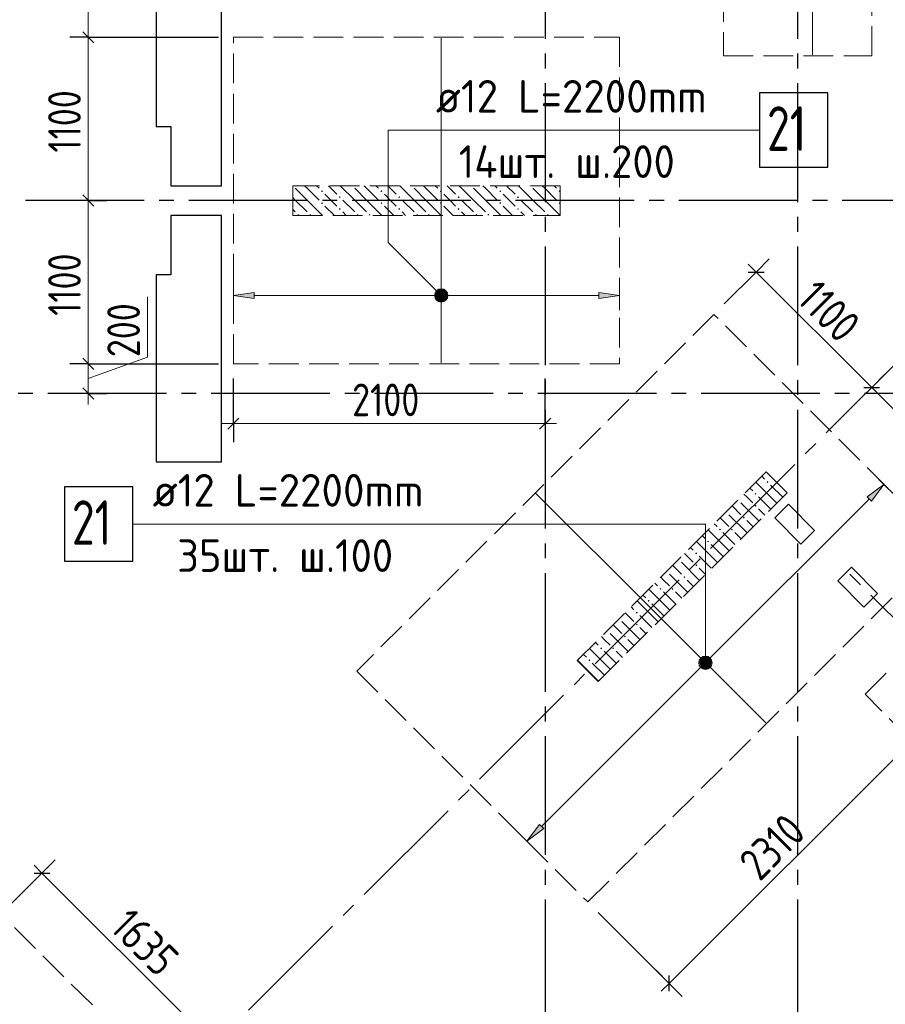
# Model space of a CAD drawing. Header units: millimetres. Extents: x 0 to 43617, y 0 to 59400.
# Tile 5 of 29: x 11085 to 16914, y 20414 to 27049. Entities that reach past the tile are written whole.
import ezdxf

# ---------------------------------------------------------------- set-up
doc = ezdxf.new("R2010")
doc.units = ezdxf.units.MM
doc.linetypes.add('______2', pattern=[270, 200, -70])
doc.linetypes.add('______5', pattern=[1100, 800, -100, 100, -100])
for name, color, linetype, lineweight in [('Standard', 7, 'Continuous', 25), ('ДОП Верх по Х', 7, 'Continuous', 25), ('ЖБ Пилон', 180, 'Continuous', 25), ('Оси', 40, '______5', 18), ('Позиционная метка номер позиции', 7, 'Continuous', 13), ('Примечания', 7, 'Continuous', 25)]:
    doc.layers.add(name, color=color, linetype=linetype, lineweight=lineweight)
doc.layers.add('ЖБ Перекрытие верхний уровень', color=7, linetype='Continuous', lineweight=25, true_color=0xe0e0ff)
doc.styles.add('GOST 2.304-81', font='txt')
doc.styles.add('ISOCPEUR', font='txt')

msp = doc.modelspace()

# ---------------------------------------------------------------- hatches: boundary and pattern name
at = {"layer": 'ДОП Верх по Х', "linetype": 'Continuous', "lineweight": 13, "transparency": 33554687}
for points in [[(13891.7, 25209.3), (13905.2, 25158.3), (13905.2, 25222.8)], [(13905.2, 25222.8), (13924, 25153), (13924, 25228)], [(13905.2, 25222.8), (13905.2, 25158.3), (13924, 25153)], [(13924, 25228), (13924, 25153), (13942.7, 25158.3)], [(13924, 25228), (13942.7, 25158.3), (13942.7, 25222.8)], [(13942.7, 25222.8), (13942.7, 25158.3), (13956.2, 25171.8)], [(13942.7, 25222.8), (13956.2, 25171.8), (13956.2, 25209.3)], [(13891.7, 25171.8), (13891.7, 25209.3), (13886.5, 25190.5)], [(13891.7, 25209.3), (13891.7, 25171.8), (13905.2, 25158.3)], [(13956.2, 25209.3), (13956.2, 25171.8), (13961.5, 25190.5)], [(14984, 25170.5), (15124, 25190.5), (14984, 25210.5)], [(16820.4, 23804.1), (16905.3, 23917.2), (16792.2, 23832.4)], [(15667.1, 22724.7), (15729.7, 22688.6), (15676.7, 22741.6)], [(15667.1, 22705.6), (15712.8, 22679.1), (15667.1, 22724.7)], [(15667.1, 22724.7), (15712.8, 22679.1), (15729.7, 22688.6)], [(15693.7, 22679.1), (15667.1, 22705.6), (15676.7, 22688.6)], [(15667.1, 22705.6), (15693.7, 22679.1), (15712.8, 22679.1)], [(15676.7, 22741.6), (15739.3, 22705.6), (15693.7, 22751.2)], [(15676.7, 22741.6), (15729.7, 22688.6), (15739.3, 22705.6)], [(15693.7, 22751.2), (15739.3, 22705.6), (15739.3, 22724.7)], [(15693.7, 22751.2), (15739.3, 22724.7), (15712.8, 22751.2)], [(15712.8, 22751.2), (15739.3, 22724.7), (15729.7, 22741.6)]]:
    msp.add_hatch(color=7, dxfattribs=at).paths.add_polyline_path(points)
for points in [[(12664, 25170.5), (12524, 25190.5), (12664, 25210.5)], [(14614.3, 21597.9), (14501.1, 21513), (14586, 21626.2)]]:
    msp.add_hatch(color=7, dxfattribs=at).paths.add_polyline_path(points, flags=16)
at = {"layer": 'ЖБ Пилон', "linetype": 'Continuous', "lineweight": 18, "transparency": 33554687}
for points in [[(12924.3, 25930), (12924, 25929.7), (12924, 25930)], [(13114.5, 25893.1), (13121, 25899.6), (13127.5, 25893.1), (13121, 25886.6)], [(13324.3, 25930), (13321, 25926.6), (13317.6, 25930)], [(13514.5, 25893.1), (13521, 25899.6), (13527.5, 25893.1), (13521, 25886.6)], [(13724.3, 25930), (13721, 25926.6), (13717.6, 25930)], [(13914.5, 25893.1), (13921, 25899.6), (13927.5, 25893.1), (13921, 25886.6)], [(14124.3, 25930), (14121, 25926.6), (14117.6, 25930)], [(14314.5, 25893.1), (14321, 25899.6), (14327.5, 25893.1), (14321, 25886.6)], [(14524.3, 25930), (14521, 25926.6), (14517.6, 25930)], [(14714.5, 25893.1), (14721, 25899.6), (14724, 25896.6), (14724, 25889.7), (14721, 25886.6)], [(13114.5, 25813.1), (13121, 25819.6), (13127.5, 25813.1), (13121, 25806.6)], [(13234.5, 25853.1), (13241, 25859.6), (13247.4, 25853.1), (13241, 25846.6)], [(13514.5, 25813.1), (13521, 25819.6), (13527.5, 25813.1), (13521, 25806.6)], [(13634.5, 25853.1), (13641, 25859.6), (13647.4, 25853.1), (13641, 25846.6)], [(13914.5, 25813.1), (13921, 25819.6), (13927.5, 25813.1), (13921, 25806.6)], [(14034.5, 25853.1), (14041, 25859.6), (14047.4, 25853.1), (14041, 25846.6)], [(14314.5, 25813.1), (14321, 25819.6), (14327.5, 25813.1), (14321, 25806.6)], [(14434.5, 25853.1), (14441, 25859.6), (14447.4, 25853.1), (14441, 25846.6)], [(14714.5, 25813.1), (14721, 25819.6), (14724, 25816.6), (14724, 25809.7), (14721, 25806.6)], [(13234.5, 25773.1), (13241, 25779.6), (13247.4, 25773.1), (13241, 25766.6)], [(13634.5, 25773.1), (13641, 25779.6), (13647.4, 25773.1), (13641, 25766.6)], [(14034.5, 25773.1), (14041, 25779.6), (14047.4, 25773.1), (14041, 25766.6)], [(14434.5, 25773.1), (14441, 25779.6), (14447.4, 25773.1), (14441, 25766.6)], [(12954.4, 25733.1), (12960.9, 25739.6), (12967.4, 25733.1), (12964.3, 25730), (12957.6, 25730)], [(13034.5, 25733.1), (13041, 25739.6), (13047.4, 25733.1), (13044.3, 25730), (13037.6, 25730)], [(13354.4, 25733.1), (13360.9, 25739.6), (13367.4, 25733.1), (13364.3, 25730), (13357.6, 25730)], [(13434.5, 25733.1), (13441, 25739.6), (13447.4, 25733.1), (13444.3, 25730), (13437.6, 25730)], [(13754.4, 25733.1), (13760.9, 25739.6), (13767.4, 25733.1), (13764.3, 25730), (13757.6, 25730)], [(13834.5, 25733.1), (13841, 25739.6), (13847.4, 25733.1), (13844.3, 25730), (13837.6, 25730)], [(14154.4, 25733.1), (14160.9, 25739.6), (14167.4, 25733.1), (14164.3, 25730), (14157.6, 25730)], [(14234.5, 25733.1), (14241, 25739.6), (14247.4, 25733.1), (14244.3, 25730), (14237.6, 25730)], [(14554.4, 25733.1), (14560.9, 25739.6), (14567.4, 25733.1), (14564.3, 25730), (14557.6, 25730)], [(14634.5, 25733.1), (14641, 25739.6), (14647.4, 25733.1), (14644.3, 25730), (14637.6, 25730)], [(16114.5, 23933.1), (16121, 23939.6), (16127.5, 23933.1), (16121, 23926.6)], [(16034.5, 23853.1), (16040.9, 23859.6), (16047.4, 23853.1), (16040.9, 23846.6)], [(15925.5, 23815), (15927.5, 23813.1), (15921, 23806.6), (15919, 23808.5)], [(16034.5, 23773.1), (16040.9, 23779.6), (16047.4, 23773.1), (16040.9, 23766.6)], [(15845.5, 23735), (15847.4, 23733.1), (15840.9, 23726.6), (15839, 23728.5)], [(15954.4, 23693.1), (15960.9, 23699.6), (15967.4, 23693.1), (15960.9, 23686.6)], [(15794.5, 23613.1), (15801, 23619.6), (15807.5, 23613.1), (15801, 23606.6)], [(15874.5, 23613.1), (15881, 23619.6), (15887.5, 23613.1), (15881, 23606.6)], [(15714.5, 23533.1), (15721, 23539.6), (15727.5, 23533.1), (15721, 23526.6)], [(15634.5, 23453.1), (15640.9, 23459.6), (15647.4, 23453.1), (15640.9, 23446.6)], [(15525.5, 23415), (15527.5, 23413.1), (15521, 23406.6), (15519, 23408.5)], [(15634.5, 23373.1), (15640.9, 23379.6), (15647.4, 23373.1), (15640.9, 23366.6)], [(15445.5, 23335), (15447.4, 23333.1), (15440.9, 23326.6), (15439, 23328.5)], [(15554.4, 23293.1), (15560.9, 23299.6), (15567.4, 23293.1), (15560.9, 23286.6)], [(15394.5, 23213.1), (15401, 23219.6), (15407.5, 23213.1), (15401, 23206.6)], [(15474.5, 23213.1), (15481, 23219.6), (15487.5, 23213.1), (15481, 23206.6)], [(15314.5, 23133.1), (15321, 23139.6), (15327.5, 23133.1), (15321, 23126.6)], [(15234.5, 23053.1), (15240.9, 23059.6), (15247.4, 23053.1), (15240.9, 23046.6)], [(15125.5, 23015), (15127.5, 23013.1), (15121, 23006.6), (15119, 23008.5)], [(15234.5, 22973.1), (15240.9, 22979.6), (15247.4, 22973.1), (15240.9, 22966.6)], [(15045.5, 22935), (15047.4, 22933.1), (15040.9, 22926.6), (15039, 22928.5)], [(15154.4, 22893.1), (15160.9, 22899.6), (15167.4, 22893.1), (15160.9, 22886.6)], [(14994.5, 22813.1), (15001, 22819.6), (15007.5, 22813.1), (15001, 22806.6)], [(15074.5, 22813.1), (15081, 22819.6), (15087.5, 22813.1), (15081, 22806.6)], [(14914.5, 22733.1), (14921, 22739.6), (14927.5, 22733.1), (14921, 22726.6)]]:
    msp.add_hatch(color=7, dxfattribs=at).paths.add_polyline_path(points, flags=16)
at = {"layer": 'Позиционная метка номер позиции', "linetype": 'Continuous', "lineweight": 13, "transparency": 33554687}
for points in [[(13892.2, 25158.7), (13935.4, 25233.8), (13880.7, 25179.1)], [(13880.7, 25179.1), (13935.4, 25233.8), (13912.5, 25233.8)], [(13880.7, 25179.1), (13912.5, 25233.8), (13880.7, 25202)], [(13880.7, 25202), (13912.5, 25233.8), (13892.2, 25222.3)], [(13892.2, 25158.7), (13955.8, 25222.3), (13935.4, 25233.8)], [(13912.5, 25147.2), (13955.8, 25222.3), (13892.2, 25158.7)], [(13912.5, 25147.2), (13967.3, 25202), (13955.8, 25222.3)], [(13935.4, 25147.2), (13967.3, 25202), (13912.5, 25147.2)], [(13935.4, 25147.2), (13967.3, 25179.1), (13967.3, 25202)], [(13967.3, 25179.1), (13935.4, 25147.2), (13955.8, 25158.7)], [(15680.7, 22753.8), (15725.7, 22753.8), (15703.2, 22760.1)], [(15658.2, 22715.1), (15748.2, 22715.1), (15741.9, 22737.6)], [(15658.2, 22715.1), (15741.9, 22737.6), (15664.5, 22737.6)], [(15664.5, 22692.6), (15748.2, 22715.1), (15658.2, 22715.1)], [(15664.5, 22737.6), (15741.9, 22737.6), (15725.7, 22753.8)], [(15664.5, 22737.6), (15725.7, 22753.8), (15680.7, 22753.8)], [(15664.5, 22692.6), (15741.9, 22692.6), (15748.2, 22715.1)], [(15680.7, 22676.4), (15741.9, 22692.6), (15664.5, 22692.6)], [(15680.7, 22676.4), (15725.7, 22676.4), (15741.9, 22692.6)], [(15725.7, 22676.4), (15680.7, 22676.4), (15703.2, 22670.1)]]:
    msp.add_hatch(color=7, dxfattribs=at).paths.add_polyline_path(points)

# ---------------------------------------------------------------- linework, layer by layer
at = {"layer": 'Standard', "color": 7, "linetype": 'Continuous', "lineweight": 13, "transparency": 33554687}
for p, q in [((11546.9, 28068.9), (11546.9, 26930)), ((11546.9, 26930), (11546.9, 25830)), ((11546.9, 25830), (11546.9, 24730)), ((16044.8, 25348.5), (15991.7, 25401.5)), ((16044.8, 25348.5), (16822.6, 24570.7)), ((11945.3, 24774.5), (11945.3, 25181.1)), ((11546.9, 24630), (11945.3, 24774.5)), ((11546.9, 24730), (11546.9, 24530)), ((16822.6, 24570.7), (17600.4, 23792.9)), ((11546.9, 24530), (11546.9, 24455)), ((12524, 24326.7), (12449, 24326.7)), ((12524, 24326.7), (14624, 24326.7)), ((14624, 24326.7), (14699, 24326.7)), ((15458.9, 20555.2), (17092.4, 22188.7)), ((11235.2, 21298.4), (11182.2, 21351.4)), ((11235.2, 21298.4), (12392.8, 20140.9)), ((15458.9, 20555.2), (15405.9, 20502.2))]:
    msp.add_line(p, q, dxfattribs=at)
at = {"layer": 'Standard', "color": 7, "linetype": 'Continuous', "lineweight": 25, "transparency": 33554687}
for p, q in [((12004, 27590), (12004, 26330)), ((12444, 25930), (12444, 27590)), ((11509.4, 26967.5), (11584.4, 26892.5)), ((12004, 26330), (12104, 26330)), ((12104, 26330), (12104, 25930)), ((12104, 25930), (12444, 25930)), ((11509.4, 25867.5), (11584.4, 25792.5)), ((12104, 25730), (12104, 25330)), ((12444, 25730), (12104, 25730)), ((12444, 24070), (12444, 25730)), ((15991.7, 25348.5), (16097.8, 25348.5)), ((12004, 25330), (12004, 24070)), ((12104, 25330), (12004, 25330)), ((11509.4, 24767.5), (11584.4, 24692.5)), ((11509.4, 24567.5), (11584.4, 24492.5)), ((16769.6, 24570.7), (16875.6, 24570.7)), ((12486.5, 24289.2), (12561.5, 24364.2)), ((14586.5, 24289.2), (14661.5, 24364.2)), ((12004, 24070), (12444, 24070)), ((16261.4, 23783.3), (16169.5, 23691.3)), ((16438.2, 23606.5), (16261.4, 23783.3)), ((16169.5, 23691.3), (16346.3, 23514.6)), ((16346.3, 23514.6), (16438.2, 23606.5)), ((16685.7, 23359), (16593.8, 23267.1)), ((16862.5, 23182.2), (16685.7, 23359)), ((16593.8, 23267.1), (16770.5, 23090.3)), ((16770.5, 23090.3), (16862.5, 23182.2)), ((11182.2, 21298.4), (11288.3, 21298.4)), ((15458.9, 20502.2), (15458.9, 20608.3))]:
    msp.add_line(p, q, dxfattribs=at)
at = {"layer": 'Standard', "color": 251, "linetype": 'Continuous', "lineweight": -3, "true_color": 0x656565, "transparency": 33554687}
for p, q in [((11546.9, 26930), (11421.9, 26930)), ((11546.9, 26930), (11671.9, 26930)), ((11546.9, 25830), (11421.9, 25830)), ((11546.9, 25830), (11671.9, 25830)), ((11546.9, 25830), (11546.9, 25830)), ((16044.8, 25348.5), (16133.2, 25436.9)), ((16044.8, 25348.5), (15830.1, 25133.8)), ((16044.8, 25348.5), (15956.4, 25260.1)), ((11546.9, 24730), (11421.9, 24730)), ((11546.9, 24730), (11671.9, 24730)), ((11546.9, 24730), (12424, 24730)), ((12524, 24326.7), (12524, 24630)), ((14624, 24326.7), (14624, 24630)), ((16822.6, 24570.7), (16911, 24659.1)), ((16822.6, 24570.7), (16734.2, 24482.3)), ((16822.6, 24570.7), (16829.1, 24577.2)), ((11546.9, 24530), (11421.9, 24530)), ((11546.9, 24530), (11671.9, 24530)), ((11546.9, 24530), (11546.9, 24530)), ((12524, 24326.7), (12524, 24451.7)), ((14624, 24326.7), (14624, 24451.7)), ((12524, 24326.7), (12524, 24201.7)), ((14624, 24326.7), (14624, 24201.7)), ((11235.2, 21298.4), (11323.6, 21386.8)), ((11235.2, 21298.4), (10041, 20104.2)), ((11235.2, 21298.4), (11146.9, 21210)), ((15458.9, 20555.2), (14981.6, 21032.6)), ((15458.9, 20555.2), (15370.6, 20643.6)), ((15458.9, 20555.2), (15547.3, 20466.9))]:
    msp.add_line(p, q, dxfattribs=at)
msp.add_lwpolyline([(11546.9, 26930), (11888.3, 26930), (11888.3, 26930), (12424, 26930)], dxfattribs=at)
at = {"layer": 'ДОП Верх по Х', "color": 7, "linetype": 'Continuous', "lineweight": 18, "transparency": 33554687}
for p, q in [((16424, 30199), (16424, 26811)), ((13924, 26924), (13924, 24736)), ((14561.5, 23856.8), (16108.7, 22309.6))]:
    msp.add_line(p, q, dxfattribs=at)
at = {"layer": 'ДОП Верх по Х', "color": 7, "linetype": 'Continuous', "lineweight": 13, "transparency": 33554687}
for p, q in [((13867.6, 26305), (15953.6, 26305)), ((11960.4, 23650.1), (14046.4, 23650.1))]:
    msp.add_line(p, q, dxfattribs=at)
at = {"layer": 'ДОП Верх по Х', "color": 251, "linetype": 'Continuous', "lineweight": 13, "true_color": 0x494949, "transparency": 33554687}
for p, q in [((12524, 25190.5), (12524, 25290.5)), ((15124, 25190.5), (15124, 25290.5)), ((13924, 25228), (13924, 25228)), ((12524, 25190.5), (12664, 25210.5)), ((12664, 25170.5), (12524, 25190.5)), ((12524, 25190.5), (12524, 25090.5)), ((12524, 25190.5), (12524, 25190.5)), ((12664, 25210.5), (12664, 25170.5)), ((12664, 25190.5), (13894, 25190.5)), ((13924, 25153), (13924, 25153)), ((13954, 25190.5), (14984, 25190.5)), ((15124, 25190.5), (14984, 25210.5)), ((14984, 25210.5), (14984, 25170.5)), ((14984, 25170.5), (15124, 25190.5)), ((15124, 25190.5), (15124, 25090.5)), ((15124, 25190.5), (15124, 25190.5)), ((16905.3, 23917.2), (16834.6, 23987.9)), ((16905.3, 23917.2), (16792.2, 23832.4)), ((16820.4, 23804.1), (16905.3, 23917.2)), ((16905.3, 23917.2), (16976, 23846.5)), ((16905.3, 23917.2), (16905.3, 23917.2)), ((16792.2, 23832.4), (16820.4, 23804.1)), ((15724.4, 22736.3), (16806.3, 23818.2)), ((14600.1, 21612), (15682, 22693.9)), ((15676.7, 22741.6), (15676.7, 22741.6)), ((15729.7, 22688.6), (15729.7, 22688.6)), ((14501.1, 21513), (14430.4, 21583.8)), ((14501.1, 21513), (14586, 21626.2)), ((14614.3, 21597.9), (14501.1, 21513)), ((14586, 21626.2), (14614.3, 21597.9)), ((14501.1, 21513), (14571.8, 21442.3)), ((14501.1, 21513), (14501.1, 21513))]:
    msp.add_line(p, q, dxfattribs=at)
at = {"layer": 'ДОП Верх по Х', "color": 7, "linetype": 'Continuous', "lineweight": 25, "transparency": 33554687}
for points in [[(16067.6, 26055), (16527.6, 26055), (16527.6, 26555), (16067.6, 26555), (16067.6, 26055)], [(11386.4, 23400.1), (11846.4, 23400.1), (11846.4, 23900.1), (11386.4, 23900.1), (11386.4, 23400.1)]]:
    msp.add_lwpolyline(points, dxfattribs=at)
at = {"layer": 'ДОП Верх по Х', "color": 251, "linetype": 'Continuous', "lineweight": 13, "true_color": 0x494949, "transparency": 33554687}
for centre in [(13924, 25190.5), (15703.2, 22715.1)]:
    msp.add_circle(centre, 37.5, dxfattribs=at)
at = {"layer": 'ЖБ Перекрытие верхний уровень', "color": 7, "linetype": 'Continuous', "lineweight": 18, "transparency": 33554687}
for p, q in [((12004, 27590), (12004, 26330)), ((12444, 26330), (12444, 27590)), ((12004, 26330), (12104, 26330)), ((12104, 26330), (12104, 25930)), ((12444, 25930), (12444, 26330)), ((12104, 25930), (12444, 25930)), ((12444, 25730), (12104, 25730)), ((12104, 25730), (12104, 25330)), ((12444, 25330), (12444, 25730)), ((12104, 25330), (12004, 25330)), ((12004, 25330), (12004, 24070)), ((12444, 24070), (12444, 25330)), ((12004, 24070), (12444, 24070)), ((16261.4, 23783.2), (16169.5, 23691.3)), ((16438.2, 23606.5), (16261.4, 23783.2)), ((16169.5, 23691.3), (16346.3, 23514.5)), ((16346.3, 23514.5), (16438.2, 23606.5)), ((16685.7, 23359), (16593.8, 23267.1)), ((16862.5, 23182.2), (16685.7, 23359)), ((16593.8, 23267.1), (16770.6, 23090.3)), ((16770.6, 23090.3), (16862.5, 23182.2))]:
    msp.add_line(p, q, dxfattribs=at)
at = {"layer": 'ЖБ Пилон', "color": 253, "linetype": '______2', "lineweight": 13, "true_color": 0xa0a0a0, "transparency": 33554687}
for p, q in [((14724, 25930), (12924, 25930)), ((12924, 25930), (12924, 25730)), ((14724, 25730), (14724, 25930)), ((12924, 25730), (14724, 25730)), ((16112.9, 24002.4), (14840.1, 22729.7)), ((16254.4, 23861), (16112.9, 24002.4)), ((14981.6, 22588.2), (16254.4, 23861)), ((14840.1, 22729.7), (14981.6, 22588.2))]:
    msp.add_line(p, q, dxfattribs=at)
at = {"layer": 'ЖБ Пилон', "color": 9, "linetype": 'Continuous', "lineweight": 18, "true_color": 0xc7c7c7, "transparency": 33554687}
for p, q in [((12941, 25913.1), (13021, 25833.1)), ((13021, 25913.1), (13004.1, 25930)), ((13021, 25913.1), (13101, 25833.1)), ((13084.1, 25930), (13101, 25913.1)), ((13164.1, 25930), (13221, 25873.1)), ((13341, 25833.1), (13244.1, 25930)), ((13341, 25913.1), (13421, 25833.1)), ((13421, 25913.1), (13404.1, 25930)), ((13421, 25913.1), (13501, 25833.1)), ((13484.1, 25930), (13501, 25913.1)), ((13564.1, 25930), (13621, 25873.1)), ((13741, 25833.1), (13644.1, 25930)), ((13741, 25913.1), (13821, 25833.1)), ((13821, 25913.1), (13804.1, 25930)), ((13821, 25913.1), (13901, 25833.1)), ((13884.1, 25930), (13901, 25913.1)), ((13964.1, 25930), (14021, 25873.1)), ((14141, 25833.1), (14044.1, 25930)), ((14141, 25913.1), (14221, 25833.1)), ((14221, 25913.1), (14204.1, 25930)), ((14221, 25913.1), (14301, 25833.1)), ((14284.1, 25930), (14301, 25913.1)), ((14364.1, 25930), (14421, 25873.1)), ((14541, 25833.1), (14444.1, 25930)), ((14541, 25913.1), (14621, 25833.1)), ((14621, 25913.1), (14604.1, 25930)), ((14621, 25913.1), (14701, 25833.1)), ((14684.1, 25930), (14701, 25913.1)), ((12941, 25833.1), (12924, 25850.1)), ((12941, 25833.1), (13021, 25753.1)), ((13021, 25833.1), (13124.1, 25730)), ((13181, 25833.1), (13141, 25873.1)), ((13221, 25793.1), (13181, 25833.1)), ((13260.9, 25833.1), (13341, 25753.1)), ((13341, 25833.1), (13421, 25753.1)), ((13421, 25833.1), (13524.1, 25730)), ((13581, 25833.1), (13541, 25873.1)), ((13621, 25793.1), (13581, 25833.1)), ((13660.9, 25833.1), (13741, 25753.1)), ((13741, 25833.1), (13821, 25753.1)), ((13821, 25833.1), (13924.1, 25730)), ((13981, 25833.1), (13941, 25873.1)), ((14021, 25793.1), (13981, 25833.1)), ((14060.9, 25833.1), (14141, 25753.1)), ((14141, 25833.1), (14221, 25753.1)), ((14221, 25833.1), (14324.1, 25730)), ((14381, 25833.1), (14341, 25873.1)), ((14421, 25793.1), (14381, 25833.1)), ((14460.9, 25833.1), (14541, 25753.1)), ((14541, 25833.1), (14621, 25753.1)), ((14621, 25833.1), (14724, 25730.1)), ((12924, 25770.1), (12941, 25753.1)), ((13141, 25793.1), (13204.1, 25730)), ((13260.9, 25753.1), (13284.1, 25730)), ((13541, 25793.1), (13604.1, 25730)), ((13660.9, 25753.1), (13684.1, 25730)), ((13941, 25793.1), (14004.1, 25730)), ((14060.9, 25753.1), (14084.1, 25730)), ((14341, 25793.1), (14404.1, 25730)), ((14460.9, 25753.1), (14484.1, 25730)), ((16082.3, 23971.8), (16101, 23953.1)), ((16002.3, 23891.8), (16021, 23873.1)), ((16140.9, 23833.1), (16042.3, 23931.8)), ((16140.9, 23913.1), (16221, 23833.1)), ((15981, 23833.1), (15962.3, 23851.8)), ((16021, 23793.1), (15981, 23833.1)), ((16060.9, 23833.1), (16140.9, 23753.1)), ((16140.9, 23833.1), (16183.7, 23790.4)), ((16221, 23833.1), (16223.7, 23830.4)), ((15882.3, 23771.8), (15940.9, 23713.1)), ((15940.9, 23793.1), (16060.9, 23673.1)), ((16060.9, 23753.1), (16103.7, 23710.4)), ((15821, 23673.1), (15802.3, 23691.8)), ((15860.9, 23713.1), (15981, 23593.1)), ((15762.3, 23651.8), (15781, 23633.1)), ((15860.9, 23633.1), (15821, 23673.1)), ((15981, 23673.1), (16023.7, 23630.4)), ((15682.3, 23571.8), (15701, 23553.1)), ((15821, 23513.1), (15722.3, 23611.8)), ((15821, 23593.1), (15901, 23513.1)), ((15901, 23593.1), (15943.7, 23550.4)), ((15602.3, 23491.8), (15621, 23473.1)), ((15740.9, 23433.1), (15642.3, 23531.8)), ((15740.9, 23513.1), (15821, 23433.1)), ((15821, 23513.1), (15863.7, 23470.4)), ((15581, 23433.1), (15562.3, 23451.8)), ((15621, 23393.1), (15581, 23433.1)), ((15660.9, 23433.1), (15740.9, 23353.1)), ((15740.9, 23433.1), (15783.7, 23390.4)), ((15821, 23433.1), (15823.7, 23430.4)), ((15482.3, 23371.8), (15540.9, 23313.1)), ((15540.9, 23393.1), (15660.9, 23273.1)), ((15421, 23273.1), (15402.3, 23291.8)), ((15460.9, 23313.1), (15581, 23193.1)), ((15660.9, 23353.1), (15703.7, 23310.4)), ((15362.3, 23251.8), (15381, 23233.1)), ((15460.9, 23233.1), (15421, 23273.1)), ((15581, 23273.1), (15623.7, 23230.4)), ((15282.3, 23171.8), (15301, 23153.1)), ((15421, 23113.1), (15322.3, 23211.8)), ((15421, 23193.1), (15501, 23113.1)), ((15501, 23193.1), (15543.7, 23150.4)), ((15202.3, 23091.8), (15221, 23073.1)), ((15340.9, 23033.1), (15242.3, 23131.8)), ((15340.9, 23113.1), (15421, 23033.1)), ((15421, 23113.1), (15463.7, 23070.4)), ((15181, 23033.1), (15162.3, 23051.8)), ((15221, 22993.1), (15181, 23033.1)), ((15260.9, 23033.1), (15340.9, 22953.1)), ((15340.9, 23033.1), (15383.7, 22990.4)), ((15421, 23033.1), (15423.7, 23030.4)), ((15082.3, 22971.8), (15140.9, 22913.1)), ((15140.9, 22993.1), (15260.9, 22873.1)), ((15021, 22873.1), (15002.3, 22891.8)), ((15060.9, 22913.1), (15181, 22793.1)), ((15260.9, 22953.1), (15303.7, 22910.4)), ((14962.3, 22851.8), (14981, 22833.1)), ((15060.9, 22833.1), (15021, 22873.1)), ((15181, 22873.1), (15223.7, 22830.4)), ((14882.3, 22771.8), (14901, 22753.1)), ((15021, 22713.1), (14922.3, 22811.8)), ((15021, 22793.1), (15101, 22713.1)), ((15101, 22793.1), (15143.7, 22750.4)), ((14940.9, 22633.1), (14842.3, 22731.8)), ((14940.9, 22713.1), (15021, 22633.1)), ((15021, 22713.1), (15063.7, 22670.4)), ((14940.9, 22633.1), (14983.7, 22590.4)), ((15021, 22633.1), (15023.7, 22630.4))]:
    msp.add_line(p, q, dxfattribs=at)
at = {"layer": 'Оси', "color": 8, "linetype": '______5', "lineweight": -3, "transparency": 33554687}
for p, q in [((14624, 57420), (14624, 7100)), ((16324, 57420), (16324, 7100)), ((9515.6, 17263.7), (28171.9, 35920)), ((29524, 25830), (3600, 25830)), ((34074, 24530), (3600, 24530)), ((34074, 24530), (3600, 24530)), ((22827.7, 17160.4), (16611.5, 23376.6))]:
    msp.add_line(p, q, dxfattribs=at)
at = {"layer": 'Позиционная метка номер позиции', "color": 7, "linetype": 'Continuous', "lineweight": 13, "transparency": 33554687}
for p, q in [((13892.2, 25222.3), (13892.2, 25222.3)), ((13955.8, 25222.3), (13955.8, 25222.3)), ((13892.2, 25158.7), (13892.2, 25158.7)), ((13955.8, 25158.7), (13955.8, 25158.7)), ((15703.2, 22760.1), (15703.2, 22760.1)), ((15658.2, 22715.1), (15658.2, 22715.1)), ((15748.2, 22715.1), (15748.2, 22715.1)), ((15703.2, 22670.1), (15703.2, 22670.1))]:
    msp.add_line(p, q, dxfattribs=at)
for points in [[(13924, 25190.5), (13567.6, 25546.9), (13567.6, 26305), (16067.6, 26305)], [(15703.2, 22715.1), (15703.2, 23650.1), (11846.4, 23650.1)]]:
    msp.add_lwpolyline(points, dxfattribs=at)
for centre in [(13924, 25190.5), (15703.2, 22715.1)]:
    msp.add_circle(centre, 45, dxfattribs=at)
at = {"layer": 'Примечания', "color": 7, "linetype": '______2', "lineweight": 18, "transparency": 33554687}
for p, q in [((15824, 30205), (15824, 26805)), ((16824, 26805), (16824, 30205)), ((12524, 26930), (15124, 26930)), ((12524, 24730), (12524, 26930)), ((15124, 26930), (15124, 24730)), ((15824, 26805), (16824, 26805)), ((15759.4, 25063.1), (13355.2, 22659)), ((17315, 23507.5), (15759.4, 25063.1)), ((15124, 24730), (12524, 24730)), ((14910.9, 21103.3), (17315, 23507.5)), ((16777.6, 22503.4), (17484.7, 23210.5)), ((13355.2, 22659), (14910.9, 21103.3)), ((19181.8, 20099.2), (16777.6, 22503.4)), ((10860.3, 21123.4), (13123.1, 18860.6))]:
    msp.add_line(p, q, dxfattribs=at)

# ---------------------------------------------------------------- texts
at = {"layer": 'Standard', "color": 7, "linetype": 'Continuous', "lineweight": 25, "transparency": 33554687, "char_height": 220, "attachment_point": 7, "style": 'GOST 2.304-81'}
for s, insert, width, rotation in [('1100', (11496.9, 26153.3), 578.848, 90), ('1100', (11496.9, 25053.3), 578.848, 90), ('1100', (16308.7, 25155.3), 578.855, 315), ('200', (11895.3, 24774.5), 531.967, 90), ('2310', (16068.9, 21235.9), 610.167, 45), ('1635', (11683.6, 20920.8), 594.587, 315)]:
    msp.add_mtext(s, dxfattribs=dict(at, insert=insert, width=width, rotation=rotation))
at = {"layer": 'Standard', "color": 7, "linetype": 'Continuous', "lineweight": 25, "transparency": 33554687, "insert": (13323.8, 24376.8), "char_height": 220, "width": 625.741, "attachment_point": 7, "style": 'GOST 2.304-81'}
msp.add_mtext('2100', dxfattribs=at)
at = {"layer": 'ДОП Верх по Х', "color": 7, "linetype": 'Continuous', "lineweight": 13, "transparency": 33554687, "attachment_point": 7, "style": 'ISOCPEUR'}
for s, insert, char_height, width in [('\\W0.96;ø12 L=2200mm ', (13887.6, 26422.4), 220, 2150.523), ('\\W0.75;21', (16117.6, 26165), 300, 472.281), ('\\W0.95;14шт. ш.200 ', (14041.6, 25982.4), 220, 1842.007), ('\\W0.96;ø12 L=2200mm ', (11980.4, 23767.5), 220, 2150.523), ('\\W0.75;21', (11436.4, 23510.1), 300, 472.272), ('\\W0.95;35шт. ш.100 ', (12145.4, 23327.5), 220, 1819.9)]:
    msp.add_mtext(s, dxfattribs=dict(at, insert=insert, char_height=char_height, width=width))

doc.saveas('drawing.dxf')
